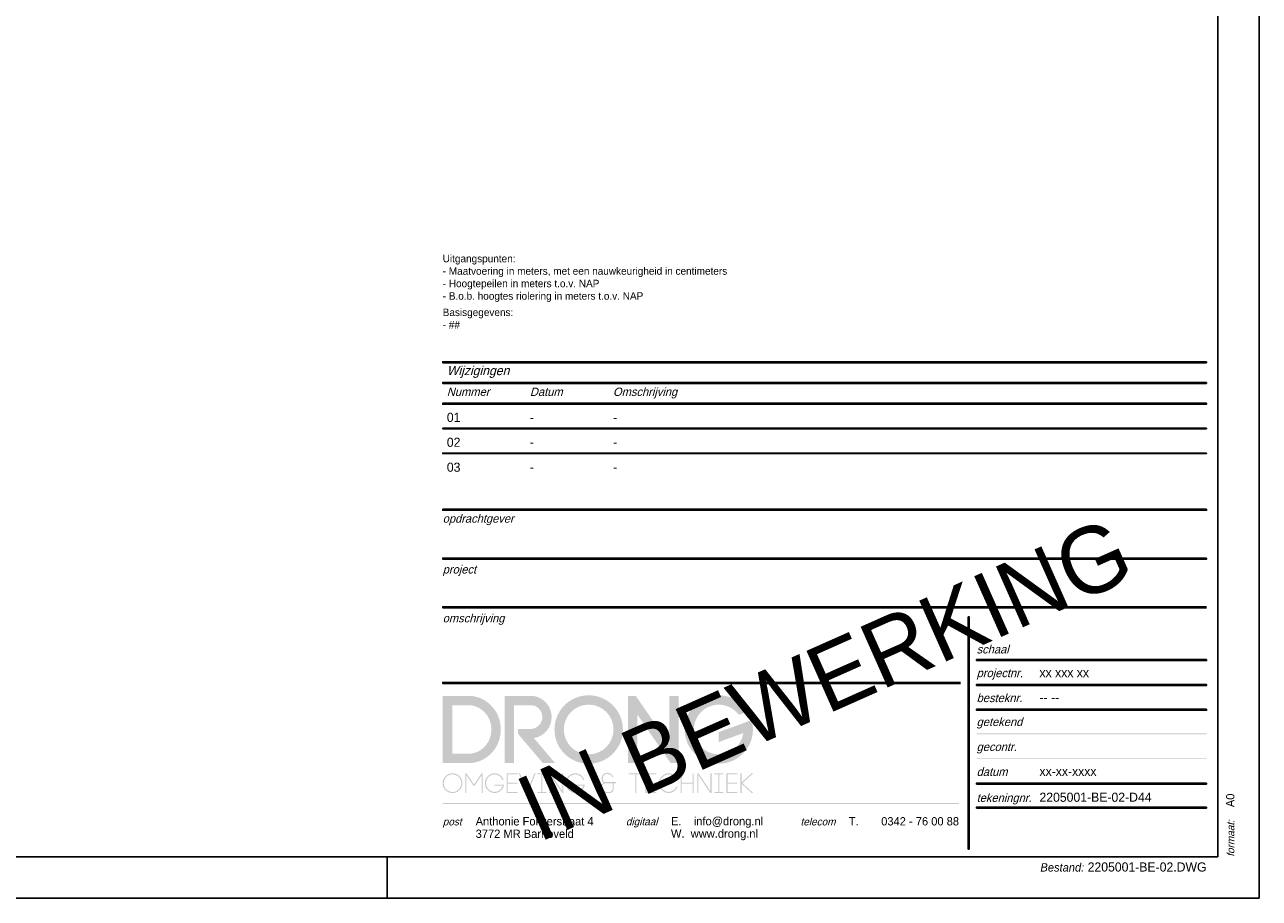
# Paper-space layout 'A0' of a CAD drawing. Header units: metres. Extents: x -807 to 382, y -172 to 669.
# Tile 2 of 3: x 85 to 382, y -172 to 38. Entities that reach past the tile are written whole.
import ezdxf
from ezdxf.enums import TextEntityAlignment as Align

# ---------------------------------------------------------------- set-up
doc = ezdxf.new("R2010")
doc.units = ezdxf.units.M
doc.styles.add('Drong', font='txt', dxfattribs={"height": 1.8})
doc.styles.add('eurostile', font='txt')

# ---------------------------------------------------------------- blocks, each defined once
blk = doc.blocks.new('Kader_A0')
at = {"color": 5}
blk.add_line((979, 0), (979, 10), dxfattribs=at)
at = {"color": 1}
blk.add_lwpolyline([(1189, 0), (1189, 841), (0, 841), (0, 0)], close=True, dxfattribs=at)
at = {"color": 5}
blk.add_lwpolyline([(10, 10), (1179, 10), (1179, 831), (10, 831)], close=True, dxfattribs=at)
at = {"color": 2, "style": 'eurostile'}
blk.add_text('A0', height=2, rotation=90, dxfattribs=at).set_placement((1183, 21.94))
at = {"color": 251, "true_color": 0x5a5b5e, "style": 'eurostile', "oblique": 15}
blk.add_text('formaat:', height=1.8, rotation=90, dxfattribs=at).set_placement((1183, 10))
blk = doc.blocks.new('*U25')
at = {"true_color": 0x5a5b5e}
for points in [[(-2.71, 83.4), (-2.71, 83.64), (-186.61, 83.64), (-186.61, 83.4)], [(-2.71, 71.66), (-2.71, 71.9), (-186.61, 71.9), (-186.61, 71.66)], [(-2.71, 60.16), (-186.61, 60.16), (-186.61, 59.92), (-2.71, 59.92)], [(-60.12, 1.84), (-59.88, 1.84), (-59.88, 57.78), (-60.12, 57.78)], [(-2.71, 47.44), (-58.06, 47.44), (-58.06, 47.2), (-2.71, 47.2)], [(-61.94, 41.97), (-186.61, 41.97), (-186.61, 41.73), (-61.94, 41.73)], [(-2.71, 41.49), (-58.06, 41.49), (-58.06, 41.25), (-2.71, 41.25)], [(-2.71, 35.49), (-58.06, 35.49), (-58.06, 35.25), (-2.71, 35.25)], [(-2.71, 29.73), (-58.06, 29.73), (-58.06, 29.49), (-2.71, 29.49)], [(-2.71, 23.73), (-58.06, 23.73), (-58.06, 23.49), (-2.71, 23.49)], [(-2.71, 17.73), (-58.06, 17.73), (-58.06, 17.49), (-2.71, 17.49)], [(-62.27, 12.73), (-62.27, 12.97), (-186.61, 12.97), (-186.61, 12.73)], [(-2.71, 11.97), (-58.06, 11.97), (-58.06, 11.73), (-2.71, 11.73)]]:
    blk.add_hatch(color=251, dxfattribs=at).paths.add_polyline_path(points)
h = blk.add_hatch(color=251, dxfattribs=at)
h.dxf.hatch_style = 1
h.paths.add_polyline_path([(-129.83, 38.73), (-132.08, 38.73), (-132.08, 27.06), (-140.13, 38.73), (-141.98, 38.73), (-141.98, 22.53), (-139.73, 22.53), (-139.73, 34.19), (-131.69, 22.53), (-129.83, 22.53)])
h.paths.add_polyline_path([(-143.23, 30.63, 1), (-159.7, 30.63, 1)])
h.paths.add_polyline_path([(-157.45, 30.63, -1), (-145.48, 30.63, -1)], flags=16)
h.paths.add_polyline_path([(-164.91, 38.73), (-171.66, 38.73), (-171.66, 22.53), (-169.41, 22.53), (-169.41, 36.48), (-165.06, 36.48, -0.847211), (-165.03, 30.78), (-168.5, 30.78), (-168.5, 29.62), (-162.48, 22.53), (-159.53, 22.53), (-164.65, 28.56, 0.864565)])
h.paths.add_polyline_path([(-172.66, 30.63, 0.392293), (-179.83, 38.73), (-186.58, 38.73), (-186.58, 22.53), (-179.83, 22.53, 0.392293)])
h.paths.add_polyline_path([(-179.95, 24.78), (-184.33, 24.78), (-184.33, 36.48), (-179.95, 36.48, -0.389803), (-174.91, 30.63, -0.389803)], flags=16)
h.paths.add_polyline_path([(-181.86, 17.71, 1), (-186.63, 17.71, 1)])
h.paths.add_polyline_path([(-186.36, 17.71, -1), (-182.13, 17.71, -1)], flags=16)
h.paths.add_polyline_path([(-180.9, 19.59), (-179.21, 17.09), (-178.94, 17.09), (-177.25, 19.59), (-177.25, 15.35), (-176.98, 15.35), (-176.98, 20.08), (-177.25, 20.08), (-179.08, 17.37), (-180.9, 20.08), (-181.17, 20.08), (-181.17, 15.35), (-180.9, 15.35)])
h.paths.add_polyline_path([(-174.12, 19.83, -0.299829), (-172.22, 18.49), (-171.93, 18.49, 0.312857), (-174.12, 20.1, 0.973185), (-174.12, 15.33, 0.367595), (-171.82, 17.39), (-174.12, 17.39), (-174.12, 17.12), (-172.16, 17.12, -0.326122), (-174.13, 15.6, -0.968036)])
h.paths.add_polyline_path([(-170.94, 17.58), (-168.6, 17.58), (-168.6, 17.85), (-170.94, 17.85), (-170.94, 19.81), (-168.6, 19.81), (-168.6, 20.08), (-171.21, 20.08), (-171.21, 15.35), (-168.6, 15.35), (-168.6, 15.62), (-170.94, 15.62)])
h.paths.add_polyline_path([(-164.22, 20.08), (-164.51, 20.08), (-166.25, 15.74), (-167.99, 20.08), (-168.28, 20.08), (-166.39, 15.35), (-166.12, 15.35)])
h.paths.add_polyline_path([(-162.61, 19.81), (-161.64, 19.81), (-161.64, 20.08), (-163.84, 20.08), (-163.84, 19.81), (-162.88, 19.81), (-162.88, 15.62), (-163.84, 15.62), (-163.84, 15.35), (-161.64, 15.35), (-161.64, 15.62), (-162.61, 15.62)])
h.paths.add_polyline_path([(-160.69, 19.59), (-157.82, 15.35), (-157.54, 15.35), (-157.54, 20.08), (-157.81, 20.08), (-157.81, 15.81), (-160.69, 20.08), (-160.96, 20.08), (-160.96, 15.35), (-160.69, 15.35)])
h.paths.add_polyline_path([(-154.69, 19.83, -0.299829), (-152.79, 18.49), (-152.5, 18.49, 0.312857), (-154.69, 20.1, 0.973185), (-154.69, 15.33, 0.367595), (-152.39, 17.39), (-154.69, 17.39), (-154.69, 17.12), (-152.72, 17.12, -0.326122), (-154.7, 15.6, -0.968036)])
h.paths.add_polyline_path([(-145.41, 16.35), (-145.41, 17.7), (-145.68, 17.7), (-145.68, 16.36, -0.362218), (-146.37, 15.62), (-147.34, 15.62, -0.96912), (-147.29, 17.7), (-147.24, 17.7), (-144.86, 17.7), (-144.86, 17.97), (-147.24, 17.97), (-147.5, 17.97, -0.336634), (-148.05, 18.48), (-148.05, 19.08, -0.394475), (-147.03, 19.91), (-146.8, 19.91, -0.327531), (-145.76, 19.1), (-145.48, 19.1, 0.343589), (-146.8, 20.18), (-147.02, 20.18, 0.396753), (-148.32, 19.1), (-148.32, 18.47, 0.301998), (-147.82, 17.84, 0.792804), (-147.35, 15.35), (-146.58, 15.35), (-146.35, 15.35, 0.369245)])
h.paths.add_polyline_path([(-139.97, 19.81), (-138.4, 19.81), (-138.4, 20.08), (-141.82, 20.08), (-141.82, 19.81), (-140.24, 19.81), (-140.24, 15.35), (-139.97, 15.35)])
h.paths.add_polyline_path([(-135.18, 15.62), (-137.52, 15.62), (-137.52, 17.58), (-135.18, 17.58), (-135.18, 17.85), (-137.52, 17.85), (-137.52, 19.81), (-135.18, 19.81), (-135.18, 20.08), (-137.79, 20.08), (-137.79, 15.35), (-135.18, 15.35)])
h.paths.add_polyline_path([(-130.04, 16.89), (-130.33, 16.89, -0.294407), (-132.22, 15.6, -0.968036), (-132.22, 19.83, -0.299829), (-130.31, 18.49), (-130.03, 18.49, 0.312857), (-132.22, 20.1, 0.973185), (-132.22, 15.33, 0.307268)])
h.paths.add_polyline_path([(-129.08, 17.58), (-126.42, 17.58), (-126.42, 15.35), (-126.15, 15.35), (-126.15, 20.08), (-126.42, 20.08), (-126.42, 17.85), (-129.08, 17.85), (-129.08, 20.08), (-129.35, 20.08), (-129.35, 15.35), (-129.08, 15.35)])
h.paths.add_polyline_path([(-125.04, 19.59), (-122.18, 15.35), (-121.89, 15.35), (-121.89, 20.08), (-122.16, 20.08), (-122.16, 15.81), (-125.04, 20.08), (-125.31, 20.08), (-125.31, 15.35), (-125.04, 15.35)])
h.paths.add_polyline_path([(-119.02, 15.62), (-119.98, 15.62), (-119.98, 19.81), (-119.02, 19.81), (-119.02, 20.08), (-121.22, 20.08), (-121.22, 19.81), (-120.25, 19.81), (-120.25, 15.62), (-121.22, 15.62), (-121.22, 15.35), (-119.02, 15.35)])
h.paths.add_polyline_path([(-115.69, 15.62), (-118.03, 15.62), (-118.03, 17.58), (-115.69, 17.58), (-115.69, 17.85), (-118.03, 17.85), (-118.03, 19.81), (-115.69, 19.81), (-115.69, 20.08), (-118.3, 20.08), (-118.3, 15.35), (-115.69, 15.35)])
h.paths.add_polyline_path([(-111.85, 20.08), (-112.25, 20.08), (-114.66, 17.85), (-114.66, 20.08), (-114.93, 20.08), (-114.93, 15.35), (-114.66, 15.35), (-114.66, 17.58), (-112.25, 15.35), (-111.85, 15.35), (-114.41, 17.71)])
at = {"true_color": 0x558030}
h = blk.add_hatch(color=87, dxfattribs=at)
h.dxf.hatch_style = 1
h.paths.add_polyline_path([(-115.32, 34.16), (-113.14, 34.95, 14.539465), (-112.23, 32.89), (-120.15, 30), (-120.15, 27.61), (-114.23, 29.77, -5.093635)])
at = {"color": 251, "true_color": 0x5a5b5e}
for points in [[(-2.71, 83.64), (-186.61, 83.64), (-186.61, 83.4), (-2.71, 83.4)], [(-2.71, 71.9), (-186.61, 71.9), (-186.61, 71.66), (-2.71, 71.66)], [(-60.12, 57.78), (-60.12, 1.84), (-59.88, 1.84), (-59.88, 57.78)], [(-2.71, 47.44), (-58.06, 47.44), (-58.06, 47.2), (-2.71, 47.2)], [(-2.71, 41.49), (-58.06, 41.49), (-58.06, 41.25), (-2.71, 41.25)], [(-2.71, 35.49), (-58.06, 35.49), (-58.06, 35.25), (-2.71, 35.25)], [(-2.71, 17.73), (-58.06, 17.73), (-58.06, 17.49), (-2.71, 17.49)], [(-2.71, 11.97), (-58.06, 11.97), (-58.06, 11.73), (-2.71, 11.73)]]:
    blk.add_lwpolyline(points, close=True, dxfattribs=at)
for points in [[(-2.71, 60.16), (-186.61, 60.16), (-186.61, 59.92), (-2.71, 59.92)], [(-61.94, 41.97), (-186.61, 41.97), (-186.61, 41.73), (-61.94, 41.73)]]:
    blk.add_lwpolyline(points, dxfattribs=at)
at = {"color": 251, "true_color": 0x5a5b5e, "style": 'eurostile', "oblique": 15}
for s, height, p in [('opdrachtgever', 2, (-186.61, 80.4)), ('project', 2, (-186.61, 68.16)), ('omschrijving', 2, (-186.61, 56.42)), ('schaal', 2, (-58.06, 48.93)), ('projectnr.', 2, (-58.06, 43.22)), ('besteknr.', 2, (-58.06, 37.22)), ('getekend', 2, (-58.06, 31.46)), ('gecontr.', 2, (-58.06, 25.46)), ('datum', 2, (-58.06, 19.46)), ('tekeningnr.', 2, (-58.06, 13.2)), ('post', 1.8, (-186.61, 7.54)), ('digitaal', 1.8, (-142.5, 7.58)), ('telecom', 1.8, (-100.47, 7.54))]:
    blk.add_text(s, height=height, dxfattribs=at).set_placement(p)
at = {"color": 253, "style": 'Drong'}
blk.add_text('IN BEWERKING', height=16, rotation=23.9806, dxfattribs=at).set_placement((-94.66, 42.74), align=Align.MIDDLE_CENTER)
at = {"color": 2, "style": 'eurostile'}
for s, p in [('Anthonie Fokkerstraat 4', (-178.68, 7.54)), ('E.    info@drong.nl', (-131.65, 7.58)), ('T.', (-88.82, 7.54)), ('3772 MR Barneveld', (-178.68, 4.54)), ('W.  www.drong.nl', (-131.65, 4.58))]:
    blk.add_text(s, height=2, dxfattribs=at).set_placement(p)
blk.add_text('0342 - 76 00 88', height=2, dxfattribs=at).set_placement((-62.3, 7.54), align=Align.RIGHT)
at = {"color": 2, "char_height": 2.2, "style": 'eurostile'}
for s, insert, attachment_point in [('2205001-BE-02-D44', (-42.93, 13.2), 7), ('{\\fEurostile|b0|i1|c0|p34;\\H0.90909x;\\C251;\\c6183770;Bestand\\C166;\\c7743232;:} 2205001-BE-02.DWG ', (-2.71, -1.36), 3)]:
    blk.add_mtext(s, dxfattribs=dict(at, insert=insert, attachment_point=attachment_point))
at = {"color": 2, "style": 'eurostile'}
for tag, p, height in [('OPDRACHTGEVER', (-186.61, 74.4), 3), ('PROJECT', (-186.61, 62.66), 3), ('OMSCHRIJVING1', (-186.61, 50.42), 3), ('SCHAAL', (-42.93, 48.93), 2.2), ('OMSCHRIJVING2', (-186.61, 44.97), 3), ('PROJECTNUMMER', (-42.93, 43.22), 2.2), ('BESTEKSNR', (-42.93, 37.22), 2.2), ('TEKENAAR', (-42.93, 31.46), 2.2), ('GECONTROLEERD', (-42.93, 25.46), 2.2), ('DATUM', (-42.93, 19.46), 2.2)]:
    blk.add_attdef(tag, p, '', height=height, dxfattribs=at)
at = {"color": 240, "style": 'eurostile'}
blk.add_attdef('STATUS', text='', height=5, dxfattribs=at).set_placement((-30.39, 6.22), align=Align.MIDDLE_CENTER)
blk = doc.blocks.new('*U22')
at = {"true_color": 0x5a5b5e}
for points in [[(183.89, 35.26), (183.89, 35.5), (0, 35.5), (0, 35.26)], [(183.89, 30.26), (183.89, 30.5), (0, 30.5), (0, 30.26)], [(183.89, 25.26), (183.89, 25.5), (0, 25.5), (0, 25.26)], [(183.89, 19.38), (183.89, 19.5), (0, 19.5), (0, 19.38)], [(183.89, 13.38), (183.89, 13.5), (0, 13.5), (0, 13.38)]]:
    blk.add_hatch(color=251, dxfattribs=at).paths.add_polyline_path(points)
at = {"color": 251, "true_color": 0x5a5b5e}
for points in [[(183.89, 35.5), (0, 35.5), (0, 35.26), (183.89, 35.26)], [(183.89, 30.5), (0, 30.5), (0, 30.26), (183.89, 30.26)], [(183.89, 25.5), (0, 25.5), (0, 25.26), (183.89, 25.26)], [(183.89, 19.5), (0, 19.5), (0, 19.38), (183.89, 19.38)], [(183.89, 13.5), (0, 13.5), (0, 13.38), (183.89, 13.38)]]:
    blk.add_lwpolyline(points, close=True, dxfattribs=at)
at = {"color": 251, "true_color": 0x5a5b5e, "style": 'eurostile', "oblique": 15}
for s, height, p in [('Wijzigingen', 2.2, (1, 32.26)), ('Nummer', 2, (1, 27.26)), ('Datum', 2, (21, 27.26)), ('Omschrijving', 2, (41, 27.26))]:
    blk.add_text(s, height=height, dxfattribs=at).set_placement(p)
at = {"color": 2, "style": 'eurostile'}
for tag, p in [('1-NUMMER', (1, 21.01)), ('1-DATUM', (21, 21.01)), ('1-OMSCHIJVING', (41, 21.01)), ('2-NUMMER', (1, 15.01)), ('2-DATUM', (21, 15.01)), ('2-OMSCHIJVING', (41, 15.01)), ('3-NUMMER', (1, 9.01)), ('3-DATUM', (21, 9.01)), ('3-OMSCHIJVING', (41, 9.01))]:
    blk.add_attdef(tag, p, '', height=2.2, dxfattribs=at)
blk = doc.blocks.new('*U24')
at = {"style": 'Drong'}
blk.add_text('Basisgegevens:', height=1.8, dxfattribs=at).set_placement((0, 10.98))
at = {"insert": (0, 14.38), "char_height": 1.8, "width": 75.7218, "attachment_point": 7, "style": 'Drong'}
blk.add_mtext('Uitgangspunten:\\P- Maatvoering in meters, met een nauwkeurigheid in centimeters\\P- Hoogtepeilen in meters t.o.v. NAP\\P- B.o.b. hoogtes riolering in meters t.o.v. NAP', dxfattribs=at)
at = {"style": 'Drong'}
blk.add_attdef('BASISGEGEVENS1', (0, 7.98), '', height=1.8, dxfattribs=at)

psp = doc.layouts.new('A0')

# ---------------------------------------------------------------- block references
psp.add_blockref('Kader_A0', (-806.72, -171.83))
for name, p, values in [('*U24', (185.67, -42.68), {'BASISGEGEVENS1': '- ##'}), ('*U22', (185.67, -78.18), {'1-NUMMER': '01', '1-DATUM': '-', '1-OMSCHIJVING': '-', '2-NUMMER': '02', '2-DATUM': '-', '2-OMSCHIJVING': '-', '3-NUMMER': '03', '3-DATUM': '-', '3-OMSCHIJVING': '-'}), ('*U25', (372.28, -161.83), {'PROJECTNUMMER': 'xx xxx xx', 'BESTEKSNR': '-- --', 'DATUM': 'xx-xx-xxxx'})]:
    psp.add_blockref(name, p).add_auto_attribs(values)

doc.saveas('drawing.dxf')
